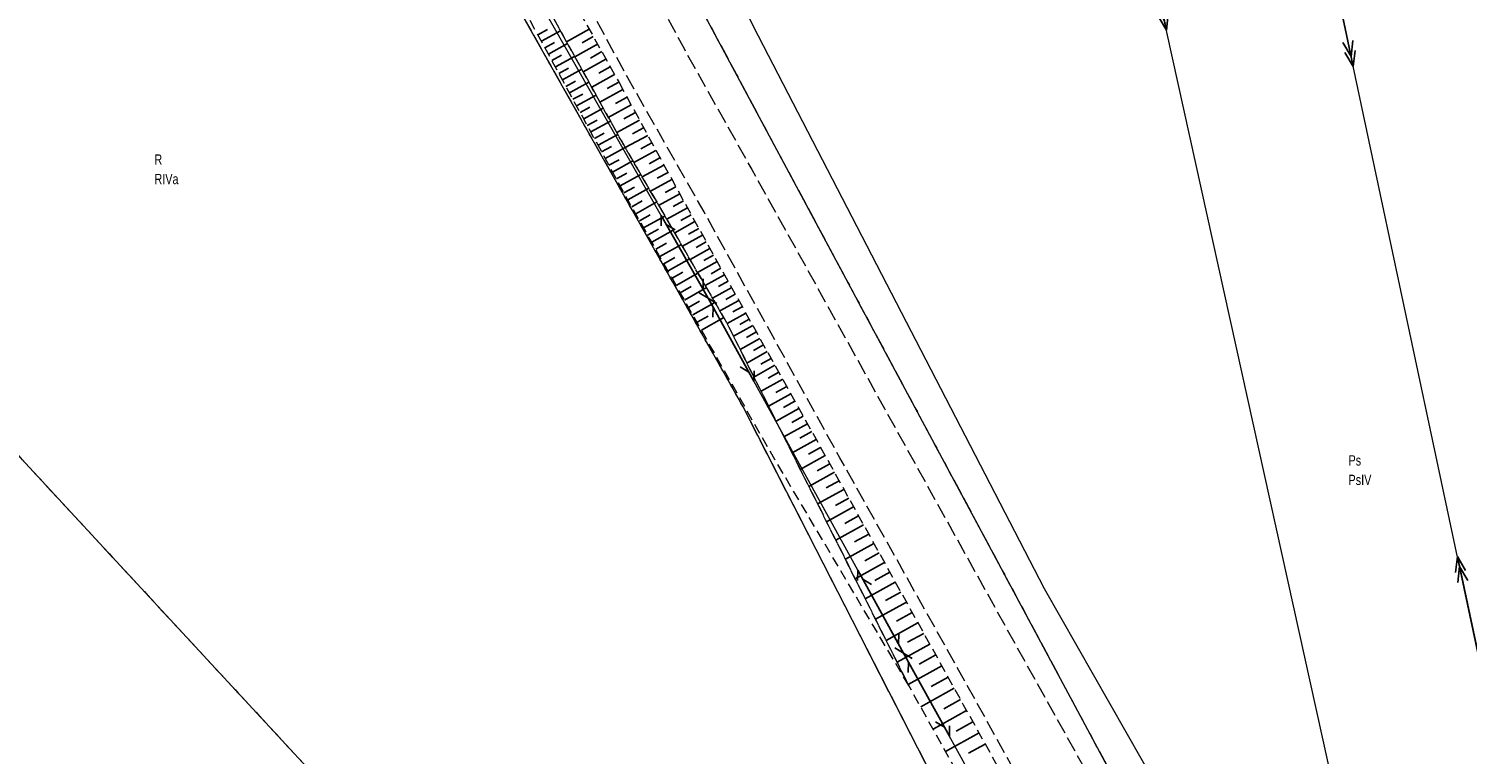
# Model space of a CAD drawing. Header units: metres. Extents: x 5550910 to 5553628, y 5952297 to 5957865.
# Tile 19 of 36: x 5551493 to 5551633, y 5955180 to 5955251. Entities that reach past the tile are written whole.
import ezdxf
from ezdxf.enums import TextEntityAlignment as Align

# ---------------------------------------------------------------- set-up
doc = ezdxf.new("R2010")
doc.units = ezdxf.units.M
for name, pattern in [('1.0_0.5', [1.5, 1, -0.5]), ('1.5_0.5', [2, 1.5, -0.5]), ('219-500', [0]), ('egkk-500', [2, 1.5, -0.5]), ('egug-500', [1, 0.5, -0.5]), ('suep_sn_500', [0]), ('sutp_500', [0])]:
    doc.linetypes.add(name, pattern=pattern)
doc.layers.get('0').update_dxf_attribs({"color": 2, "lineweight": 5})
doc.styles.get("Standard").update_dxf_attribs({"font": 'Working1250', "width": 0.75})

# ---------------------------------------------------------------- blocks, each defined once
blk = doc.blocks.new('SUEP2')
at = {"color": 0, "linetype": 'Continuous'}
for p, q in [((0, 0), (6.027, 0)), ((5.027, 0), (3.527, 0.5)), ((5.027, 0), (3.527, -0.5)), ((6.027, 0), (4.527, 0.5)), ((6.027, 0), (4.527, -0.5)), ((6.027, 0), (18.027, 0)), ((17.027, 0), (15.527, 0.5)), ((17.027, 0), (15.527, -0.5)), ((18.027, 0), (16.527, 0.5)), ((18.027, 0), (16.527, -0.5))]:
    blk.add_line(p, q, dxfattribs=at)
blk = doc.blocks.new('SUTP')
at = {"color": 0, "linetype": 'Continuous'}
for p, q in [((0, 0), (0.866, 0.5)), ((0, 0), (9.232, 0)), ((1.866, -0.5), (1, 0)), ((7.366, -0.5), (8.232, 0)), ((9.232, 0), (8.366, 0.5))]:
    blk.add_line(p, q, dxfattribs=at)

msp = doc.modelspace()

# ---------------------------------------------------------------- linework, layer by layer
at = {"layer": '000 Inne (niezydentyfikowane)', "color": 7, "linetype": 'CONTINUOUS', "lineweight": 25, "flags": 128}
for points in [[(5551542.52, 5955250.51), (5551543.45, 5955251.02)], [(5551542.86, 5955249.89), (5551544.73, 5955250.9)], [(5551547.51, 5955251.08), (5551545.31, 5955249.85)], [(5551543.2, 5955249.26), (5551544.14, 5955249.77)], [(5551543.54, 5955248.64), (5551545.41, 5955249.66)], [(5551548.33, 5955249.61), (5551546.12, 5955248.38)], [(5551547.92, 5955250.35), (5551546.82, 5955249.73)], [(5551543.88, 5955248.01), (5551544.82, 5955248.53)], [(5551544.23, 5955247.39), (5551546.1, 5955248.41)], [(5551549.15, 5955248.14), (5551546.94, 5955246.9)], [(5551548.74, 5955248.88), (5551547.63, 5955248.26)], [(5551544.57, 5955246.76), (5551545.51, 5955247.27)], [(5551544.91, 5955246.13), (5551546.8, 5955247.16)], [(5551549.98, 5955246.66), (5551547.76, 5955245.42)], [(5551549.56, 5955247.4), (5551548.46, 5955246.78)], [(5551545.25, 5955245.5), (5551546.2, 5955246.02)], [(5551545.6, 5955244.87), (5551547.49, 5955245.9)], [(5551550.8, 5955245.18), (5551548.56, 5955243.96)], [(5551550.39, 5955245.92), (5551549.28, 5955245.3)], [(5551545.94, 5955244.24), (5551546.89, 5955244.75)], [(5551546.29, 5955243.6), (5551548.19, 5955244.64)], [(5551546.64, 5955242.97), (5551547.59, 5955243.49)], [(5551551.61, 5955243.69), (5551549.38, 5955242.48)], [(5551551.2, 5955244.44), (5551550.09, 5955243.83)], [(5551546.98, 5955242.33), (5551548.89, 5955243.37)], [(5551547.33, 5955241.7), (5551548.29, 5955242.22)], [(5551547.68, 5955241.06), (5551549.59, 5955242.1)], [(5551552.42, 5955242.21), (5551550.2, 5955241)], [(5551552.01, 5955242.95), (5551550.9, 5955242.34)], [(5551548.03, 5955240.42), (5551548.99, 5955240.94)], [(5551548.38, 5955239.78), (5551550.3, 5955240.82)], [(5551553.22, 5955240.73), (5551551.03, 5955239.54)], [(5551552.82, 5955241.47), (5551551.72, 5955240.87)], [(5551548.73, 5955239.13), (5551549.69, 5955239.66)], [(5551549.08, 5955238.48), (5551551.03, 5955239.54)], [(5551554.02, 5955239.27), (5551551.87, 5955238.1)], [(5551553.62, 5955240), (5551552.54, 5955239.41)], [(5551549.44, 5955237.82), (5551550.42, 5955238.36)], [(5551549.8, 5955237.16), (5551551.78, 5955238.24)], [(5551554.8, 5955237.84), (5551552.68, 5955236.68)], [(5551554.41, 5955238.55), (5551553.35, 5955237.97)], [(5551550.17, 5955236.49), (5551551.17, 5955237.04)], [(5551550.53, 5955235.82), (5551552.55, 5955236.92)], [(5551555.57, 5955236.43), (5551553.49, 5955235.29)], [(5551555.19, 5955237.13), (5551554.14, 5955236.56)], [(5551550.9, 5955235.14), (5551551.92, 5955235.7)], [(5551551.28, 5955234.46), (5551553.33, 5955235.58)], [(5551556.33, 5955235.04), (5551554.28, 5955233.92)], [(5551555.95, 5955235.73), (5551554.92, 5955235.17)], [(5551551.66, 5955233.77), (5551552.68, 5955234.35)], [(5551552.05, 5955233.09), (5551554.09, 5955234.25)], [(5551557.08, 5955233.68), (5551555.06, 5955232.58)], [(5551556.7, 5955234.36), (5551555.69, 5955233.8)], [(5551552.43, 5955232.4), (5551553.46, 5955232.99)], [(5551552.82, 5955231.72), (5551554.89, 5955232.88)], [(5551557.81, 5955232.34), (5551555.84, 5955231.24)], [(5551557.44, 5955233.01), (5551556.44, 5955232.46)], [(5551553.21, 5955231.02), (5551554.25, 5955231.61)], [(5551553.61, 5955230.33), (5551555.68, 5955231.51)], [(5551558.54, 5955231.03), (5551556.59, 5955229.94)], [(5551558.18, 5955231.68), (5551557.2, 5955231.13)], [(5551554, 5955229.64), (5551555.04, 5955230.23)], [(5551554.39, 5955228.94), (5551556.49, 5955230.12)], [(5551559.27, 5955229.73), (5551557.34, 5955228.65)], [(5551558.91, 5955230.37), (5551557.94, 5955229.83)], [(5551554.79, 5955228.24), (5551555.84, 5955228.83)], [(5551555.19, 5955227.54), (5551557.29, 5955228.73)], [(5551559.98, 5955228.44), (5551558.07, 5955227.38)], [(5551559.63, 5955229.08), (5551558.67, 5955228.55)], [(5551555.59, 5955226.83), (5551556.64, 5955227.43)], [(5551555.99, 5955226.12), (5551558.11, 5955227.32)], [(5551560.69, 5955227.17), (5551558.8, 5955226.12)], [(5551560.34, 5955227.8), (5551559.39, 5955227.27)], [(5551556.39, 5955225.41), (5551557.45, 5955226.02)], [(5551556.79, 5955224.7), (5551558.93, 5955225.91)], [(5551561.39, 5955225.91), (5551559.52, 5955224.87)], [(5551561.04, 5955226.54), (5551560.1, 5955226.02)], [(5551561.74, 5955225.29), (5551560.81, 5955224.77)], [(5551557.2, 5955223.99), (5551558.27, 5955224.59)], [(5551557.6, 5955223.27), (5551559.75, 5955224.48)], [(5551562.08, 5955224.67), (5551560.24, 5955223.64)], [(5551562.42, 5955224.05), (5551561.51, 5955223.54)], [(5551558.02, 5955222.54), (5551559.09, 5955223.15)], [(5551558.44, 5955221.78), (5551560.61, 5955223)], [(5551562.76, 5955223.44), (5551560.94, 5955222.43)], [(5551563.1, 5955222.83), (5551562.18, 5955222.32)], [(5551563.45, 5955222.22), (5551561.57, 5955221.18)], [(5551563.79, 5955221.6), (5551562.84, 5955221.07)], [(5551564.14, 5955220.97), (5551562.21, 5955219.89)], [(5551564.86, 5955219.68), (5551562.88, 5955218.57)], [(5551564.5, 5955220.33), (5551563.52, 5955219.78)], [(5551565.6, 5955218.35), (5551563.56, 5955217.21)], [(5551565.23, 5955219.02), (5551564.22, 5955218.46)], [(5551566.36, 5955216.99), (5551564.26, 5955215.82)], [(5551565.98, 5955217.67), (5551564.94, 5955217.1)], [(5551567.14, 5955215.58), (5551564.98, 5955214.38)], [(5551566.75, 5955216.29), (5551565.68, 5955215.7)], [(5551567.94, 5955214.14), (5551565.72, 5955212.9)], [(5551567.54, 5955214.87), (5551566.44, 5955214.26)], [(5551568.77, 5955212.66), (5551566.48, 5955211.38)], [(5551568.35, 5955213.4), (5551567.23, 5955212.78)], [(5551569.19, 5955211.9), (5551568.03, 5955211.25)], [(5551569.62, 5955211.13), (5551567.27, 5955209.82)], [(5551570.05, 5955210.35), (5551568.86, 5955209.69)], [(5551570.49, 5955209.56), (5551568.07, 5955208.21)], [(5551570.94, 5955208.76), (5551569.71, 5955208.07)], [(5551571.39, 5955207.94), (5551568.9, 5955206.56)], [(5551571.85, 5955207.12), (5551570.59, 5955206.42)], [(5551572.31, 5955206.28), (5551569.76, 5955204.86)], [(5551573.26, 5955204.57), (5551570.63, 5955203.11)], [(5551572.78, 5955205.43), (5551571.49, 5955204.71)], [(5551574.23, 5955202.82), (5551571.53, 5955201.32)], [(5551573.74, 5955203.7), (5551572.41, 5955202.96)], [(5551574.73, 5955201.92), (5551573.36, 5955201.16)], [(5551575.23, 5955201.01), (5551572.46, 5955199.47)], [(5551575.74, 5955200.09), (5551574.34, 5955199.31)], [(5551576.26, 5955199.16), (5551573.41, 5955197.58)], [(5551577.32, 5955197.25), (5551574.39, 5955195.63)], [(5551576.79, 5955198.21), (5551575.34, 5955197.41)], [(5551577.86, 5955196.28), (5551576.37, 5955195.46)], [(5551578.41, 5955195.3), (5551575.39, 5955193.63)], [(5551579.52, 5955193.29), (5551576.43, 5955191.57)], [(5551578.96, 5955194.3), (5551577.43, 5955193.45)], [(5551580.09, 5955192.26), (5551578.52, 5955191.39)], [(5551580.67, 5955191.22), (5551577.49, 5955189.45)], [(5551581.85, 5955189.09), (5551578.58, 5955187.28)], [(5551581.25, 5955190.16), (5551579.64, 5955189.27)], [(5551582.45, 5955188.01), (5551580.81, 5955187.1)], [(5551583.05, 5955186.92), (5551579.79, 5955185.11)], [(5551584.26, 5955184.75), (5551581, 5955182.94)], [(5551583.66, 5955185.83), (5551582.03, 5955184.93)], [(5551584.86, 5955183.66), (5551583.24, 5955182.76)], [(5551585.47, 5955182.57), (5551582.21, 5955180.77)], [(5551586.07, 5955181.49), (5551584.44, 5955180.59)]]:
    msp.add_lwpolyline(points, dxfattribs=at)
at = {"layer": '217-kontur klasyfikacyjny', "color": 92, "linetype": 'egkk-500', "lineweight": 18, "flags": 128}
for points in [[(5551552.76, 5955263.6), (5551631.82, 5955116.19)], [(5551562.5, 5955214.31), (5551538.72, 5955256.52)], [(5551453.93, 5955250.62), (5551522.44, 5955176.64)], [(5551595.85, 5955149.19), (5551562.5, 5955214.31)]]:
    msp.add_lwpolyline(points, dxfattribs=at)
at = {"layer": '218-kontur użytku gruntowego', "color": 3, "linetype": 'egug-500', "lineweight": 18, "flags": 128}
for points in [[(5551552.76, 5955263.6), (5551631.82, 5955116.19)], [(5551562.5, 5955214.31), (5551538.72, 5955256.52)], [(5551453.93, 5955250.62), (5551522.44, 5955176.64)], [(5551595.85, 5955149.19), (5551562.5, 5955214.31)]]:
    msp.add_lwpolyline(points, dxfattribs=at)
at = {"layer": '219-działka ewidencyjna', "color": 7, "linetype": '219-500', "lineweight": 18, "flags": 128}
for points in [[(5551552.76, 5955263.6), (5551632.31, 5955115.28)], [(5551562.5, 5955214.31), (5551538.72, 5955256.52)], [(5551522.44, 5955176.64), (5551453.93, 5955250.62)], [(5551595.85, 5955149.19), (5551562.5, 5955214.31)]]:
    msp.add_lwpolyline(points, dxfattribs=at)
at = {"layer": 'jezdnia', "color": 7, "linetype": '1.5_0.5', "lineweight": 18, "flags": 128}
msp.add_lwpolyline([(5551455.46, 5955436.36), (5551462.84, 5955440.11), (5551462.72, 5955438.4), (5551463.73, 5955425.01), (5551465.59, 5955414.78), (5551471.39, 5955401.64), (5551476.26, 5955393.49), (5551481.57, 5955385.59), (5551486.91, 5955377.94), (5551492.56, 5955369.92), (5551498.17, 5955361.88), (5551503.54, 5955353.79), (5551508.46, 5955345.75), (5551513.01, 5955337.32), (5551517.06, 5955328.95), (5551521.26, 5955320.4), (5551527.99, 5955306.48), (5551534.66, 5955292.46), (5551540.03, 5955281.11), (5551544.46, 5955272.26), (5551549.92, 5955261.82), (5551556.78, 5955249.11), (5551563.35, 5955237.41), (5551576.27, 5955214.14), (5551589.15, 5955190.94), (5551602.61, 5955166.79), (5551610.2, 5955153.13), (5551615.51, 5955143.14), (5551619.01, 5955135.22), (5551622.49, 5955125.88), (5551624.8, 5955117.28), (5551625.95, 5955111.72), (5551627.11, 5955102.56), (5551627.35, 5955092.82), (5551626.85, 5955081.7), (5551625.88, 5955070.37), (5551623.7, 5955047.04), (5551620.95, 5955020.53), (5551617.92, 5954991.94), (5551615.38, 5954967.14), (5551613.18, 5954947.28), (5551611.52, 5954931.92), (5551610.33, 5954919.85), (5551609.4, 5954907.11), (5551609.24, 5954894.54), (5551609.55, 5954883.4), (5551610.4, 5954873.42), (5551611.97, 5954861.74), (5551614.66, 5954846.3), (5551617.57, 5954829.95), (5551622.78, 5954801.05), (5551627.75, 5954773.57), (5551632.86, 5954745.16), (5551637.68, 5954717.39), (5551641.61, 5954694.82), (5551646.22, 5954667.88), (5551648.5, 5954654.19), (5551650.68, 5954640.43), (5551652.8, 5954625.44), (5551654.84, 5954609.05), (5551656.47, 5954593.16), (5551657.56, 5954579.76), (5551658.22, 5954571.81), (5551661.67, 5954527.38), (5551663.82, 5954499.25), (5551665.88, 5954471.68), (5551666.57, 5954462.47), (5551666.66, 5954461.93), (5551672.22, 5954389.95), (5551675.28, 5954351.04), (5551677.91, 5954318.05), (5551683.44, 5954244.25), (5551687.09, 5954197.42), (5551690.15, 5954157.69), (5551698.86, 5954043.22), (5551701.1, 5954018.88), (5551703.84, 5954003.49), (5551711.13, 5953980.46), (5551724.65, 5953951.63), (5551832.15, 5953745.44), (5551835.68, 5953738.86), (5551892.81, 5953628.66), (5551917.14, 5953581.55), (5551966.35, 5953486.49), (5551994.72, 5953431.65), (5552025.63, 5953371.58), (5552071.66, 5953283.52), (5552082.57, 5953262.51), (5552091.2, 5953243.96), (5552093.79, 5953236), (5552095.32, 5953229.38), (5552096.23, 5953224.74), (5552096.78, 5953218.46), (5552100.14, 5953217.29), (5552100.02, 5953214.11), (5552097, 5953213.18), (5552096.9, 5953207.97), (5552096.49, 5953201.04), (5552096.15, 5953198.09), (5552095.51, 5953192.94), (5552094.39, 5953184.52), (5552092.92, 5953174.68), (5552086.6, 5953175.52), (5552087.15, 5953181.17), (5552087.92, 5953187.13), (5552089.57, 5953201.15), (5552090.1, 5953206.02), (5552090.25, 5953210.99), (5552090.32, 5953212.13), (5552090.34, 5953215.17), (5552090.18, 5953219.38), (5552089.86, 5953222.64), (5552089.18, 5953225.81), (5552088.58, 5953229.73), (5552083.72, 5953244.98), (5552079.77, 5953254.29), (5552072.88, 5953268), (5552038.97, 5953333.01), (5552035.49, 5953333.57), (5552033.38, 5953337.96), (5552034.81, 5953340.91), (5551999.22, 5953409.52), (5551969.85, 5953466.23), (5551946.4, 5953511.81), (5551910.17, 5953581.82), (5551879.79, 5953640.62), (5551838.98, 5953719.14), (5551834.68, 5953727.41), (5551765.67, 5953859.94), (5551722.89, 5953941.84), (5551718.7, 5953949.73), (5551709.81, 5953966.79), (5551704.51, 5953978.64), (5551699.67, 5953992.93), (5551695.07, 5954013.03), (5551692.89, 5954034.57), (5551690.3, 5954075.98), (5551686.75, 5954079.02), (5551680.53, 5954078.59), (5551671.21, 5954075.63), (5551669.84, 5954079.96), (5551681.88, 5954083.76), (5551686.1, 5954085.62), (5551689.23, 5954089.48), (5551684.5, 5954152.19), (5551683.75, 5954161.01), (5551678.17, 5954232.97), (5551671.58, 5954319.64), (5551667.8, 5954368.46), (5551665.49, 5954398.42), (5551660.67, 5954461.52), (5551660.6, 5954463.01), (5551659.45, 5954477.3), (5551657.59, 5954501.58), (5551655.41, 5954529.68), (5551653.55, 5954552.49), (5551652.2, 5954554.53), (5551650.8, 5954555.88), (5551649.26, 5954556.61), (5551647.29, 5954557.16), (5551642.56, 5954558.16), (5551633.34, 5954560.05), (5551634.32, 5954564.09), (5551639.82, 5954563.11), (5551645.81, 5954561.93), (5551647.69, 5954562.06), (5551649.42, 5954562.55), (5551650.94, 5954563.9), (5551651.84, 5954565.19), (5551652.48, 5954566.52), (5551651.43, 5954579.7), (5551650.62, 5954589.92), (5551649.8, 5954598.78), (5551648.73, 5954608.14), (5551647.37, 5954620.12), (5551645.22, 5954635.92), (5551642.82, 5954651.1), (5551640.4, 5954665.92), (5551635.83, 5954692.45), (5551631.2, 5954719.48), (5551627.16, 5954742.48), (5551624.12, 5954759.39), (5551618.16, 5954792.27), (5551612.87, 5954821.32), (5551608.74, 5954844.33), (5551606.24, 5954858.98), (5551604.66, 5954869.82), (5551603.57, 5954881.44), (5551602.87, 5954892.76), (5551602.85, 5954904.59), (5551603.56, 5954916.05), (5551604.7, 5954927.95), (5551606.4, 5954942.28), (5551608.06, 5954956.8), (5551611, 5954984.81), (5551613.91, 5955012.23), (5551616.79, 5955039.97), (5551617.36, 5955044.74), (5551619.35, 5955066.31), (5551620.39, 5955080.65), (5551620.78, 5955093.59), (5551619.97, 5955105.33), (5551618.25, 5955116.23), (5551614.99, 5955127.4), (5551612.65, 5955133.54), (5551610.64, 5955138.15), (5551609.52, 5955140.32), (5551606.5, 5955146.61), (5551605.34, 5955148.99), (5551598.71, 5955161.09), (5551585.07, 5955185.86), (5551571.93, 5955209.34), (5551558.7, 5955233.28), (5551551.28, 5955246.32), (5551544.81, 5955258.25), (5551538.95, 5955269.35), (5551534.5, 5955278.23), (5551530.09, 5955287.52), (5551524.37, 5955299.62), (5551518.43, 5955311.96), (5551511.28, 5955326.64), (5551507.77, 5955333.65), (5551503.83, 5955341.4), (5551498.9, 5955349.41), (5551493.75, 5955357.22), (5551488.17, 5955365.39), (5551482.73, 5955372.79), (5551476.66, 5955381.16), (5551471.18, 5955388.76), (5551464.9, 5955397.81), (5551463.59, 5955400.61), (5551459.01, 5955410.42), (5551456.04, 5955425.5)], close=True, dxfattribs=at)
at = {"layer": 'przewód elektroenergetyczny średniego napięcia', "color": 1, "linetype": 'suep_sn_500', "lineweight": 18, "flags": 128}
for points in [[(5551640.76, 5955083.27), (5551599.83, 5955268.58)], [(5551635.79, 5955182.12), (5551618.15, 5955265.06)]]:
    msp.add_lwpolyline(points, dxfattribs=at)
at = {"layer": 'przewód telekomunikacyjny napowietrzny', "color": 30, "linetype": 'sutp_500', "lineweight": 18, "flags": 128}
for points in [[(5551559.1, 5955224.9), (5551539.46, 5955259.4)], [(5551578.12, 5955190.33), (5551559.1, 5955224.9)], [(5551598.76, 5955153), (5551578.12, 5955190.33)]]:
    msp.add_lwpolyline(points, dxfattribs=at)
at = {"layer": 'przewód telekomunikacyjny podziemny', "color": 30, "linetype": 'CONTINUOUS', "lineweight": 18, "flags": 128}
msp.add_lwpolyline([(5551506.67, 5955365.86), (5551531.32, 5955319.26), (5551532.8, 5955315.24), (5551538.22, 5955301.55), (5551541.46, 5955295.12), (5551563.97, 5955250.43), (5551591.81, 5955196.64), (5551631.56, 5955126.88), (5551636.27, 5955117.88), (5551640.27, 5955108.94)], dxfattribs=at)
at = {"layer": 'skarpa nieumocniona', "color": 7, "linetype": '1.0_0.5', "lineweight": 18, "flags": 128}
for points in [[(5551550.42, 5955245.87), (5551557.55, 5955232.81), (5551570.97, 5955208.7), (5551583.94, 5955185.32), (5551597.69, 5955160.58), (5551604.32, 5955148.59), (5551595.98, 5955156.14), (5551578.63, 5955187.18), (5551560.94, 5955222.43), (5551550.55, 5955240.37), (5551542.65, 5955254.66), (5551533.56, 5955272.33), (5551521.85, 5955296.93), (5551520.57, 5955299.62), (5551515.12, 5955311.11), (5551511.86, 5955321.63), (5551517.41, 5955311.32), (5551523.11, 5955299.55), (5551528.96, 5955287.08), (5551533.53, 5955277.54), (5551537.62, 5955269.1), (5551543.84, 5955257.65)], [(5551550.42, 5955245.87), (5551557.55, 5955232.81), (5551570.97, 5955208.7), (5551583.94, 5955185.32), (5551597.69, 5955160.58), (5551604.32, 5955148.59), (5551595.98, 5955156.14), (5551578.63, 5955187.18), (5551560.94, 5955222.43), (5551550.55, 5955240.37), (5551542.65, 5955254.66), (5551533.56, 5955272.33), (5551521.85, 5955296.93), (5551520.57, 5955299.62), (5551515.12, 5955311.11), (5551511.86, 5955321.63), (5551517.41, 5955311.32), (5551523.11, 5955299.55), (5551528.96, 5955287.08), (5551533.53, 5955277.54), (5551537.62, 5955269.1), (5551543.84, 5955257.65)], [(5551578.63, 5955187.18), (5551565.07, 5955210.07), (5551551.44, 5955234.16), (5551541.22, 5955252.9), (5551531.34, 5955271.65), (5551517.77, 5955299.28), (5551515.12, 5955311.11), (5551520.57, 5955299.62), (5551521.85, 5955296.93), (5551533.56, 5955272.33), (5551542.65, 5955254.66), (5551550.55, 5955240.37), (5551560.94, 5955222.43)], [(5551578.63, 5955187.18), (5551565.07, 5955210.07), (5551551.44, 5955234.16), (5551541.22, 5955252.9), (5551531.34, 5955271.65), (5551517.77, 5955299.28), (5551515.12, 5955311.11), (5551520.57, 5955299.62), (5551521.85, 5955296.93), (5551533.56, 5955272.33), (5551542.65, 5955254.66), (5551550.55, 5955240.37), (5551560.94, 5955222.43)]]:
    msp.add_lwpolyline(points, close=True, dxfattribs=at)

# ---------------------------------------------------------------- block references
at = {"layer": 'przewód elektroenergetyczny średniego napięcia', "color": 1, "linetype": 'CONTINUOUS', "lineweight": 18}
for p, rotation in [((5551599.83, 5955268.58), 282.455), ((5551618.15, 5955265.06), 282.007), ((5551635.79, 5955182.12), 102.007)]:
    msp.add_blockref('SUEP2', p, dxfattribs=dict(at, rotation=rotation))
at = {"layer": 'przewód telekomunikacyjny napowietrzny', "color": 30, "linetype": 'CONTINUOUS', "lineweight": 18}
for p, rotation in [((5551559.1, 5955224.9), 119.652), ((5551559.1, 5955224.9), 298.819), ((5551578.12, 5955190.33), 118.819), ((5551578.12, 5955190.33), 298.938)]:
    msp.add_blockref('SUTP', p, dxfattribs=dict(at, rotation=rotation))

# ---------------------------------------------------------------- texts
at = {"layer": '209-oznaczenie konturu klasyfikacyjnego', "color": 92, "linetype": 'CONTINUOUS', "lineweight": 18, "width": 0.79}
for s, p in [('RIVa', (5551505.19, 5955236.98)), ('PsIV', (5551621.44, 5955207.7))]:
    msp.add_text(s, height=1, dxfattribs=at).set_placement(p, align=Align.TOP_LEFT)
at = {"layer": '210-oznaczenie konturu użytku gruntowego', "color": 3, "linetype": 'CONTINUOUS', "lineweight": 18, "width": 0.79}
for s, p in [('R', (5551505.19, 5955237.88)), ('Ps', (5551621.44, 5955208.6))]:
    msp.add_text(s, height=1, dxfattribs=at).set_placement(p)

doc.saveas('drawing.dxf')
